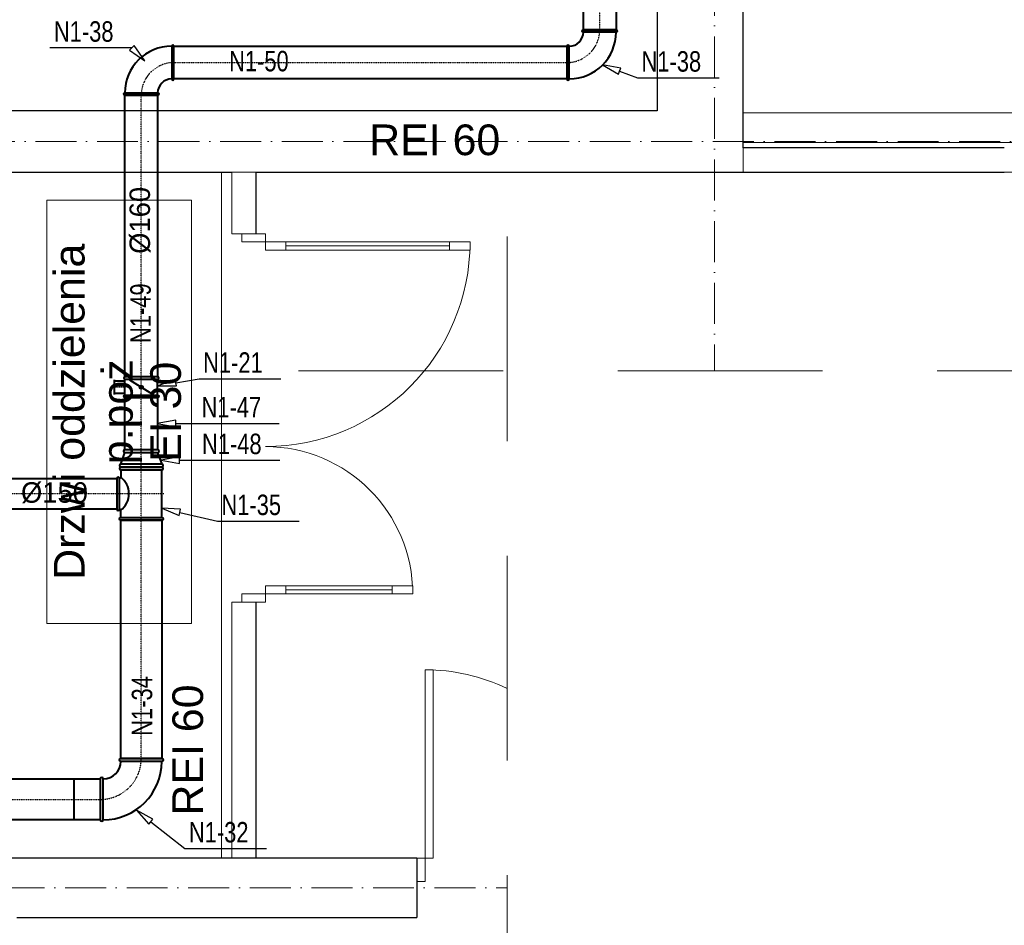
# Model space of a CAD drawing. Header units: millimetres. Extents: x 1700 to 4670, y 990 to 3874.
# Tile 104 of 110: x 3672 to 4153, y 1855 to 2297. Entities that reach past the tile are written whole.
import ezdxf
from ezdxf.enums import TextEntityAlignment as Align

# ---------------------------------------------------------------- set-up
doc = ezdxf.new("R2010")
doc.units = ezdxf.units.MM
for name, pattern in [('CENTER', [0.55, 0.37, -0.06, 0.06, -0.06]), ('Kropki i Kreski', [300, 200, -50, 0, -50]), ('Przerywana długa', [780, 500, -280]), ('Wipeout_Contour', [1000, 0, -1000])]:
    doc.linetypes.add(name, pattern=pattern)
doc.layers.get('0').update_dxf_attribs({"lineweight": 0})
for name, color, linetype in [('Nowe_210-A Pomieszczenia', 7, 'Continuous'), ('Nowe_420-K Ściany', 7, 'Continuous'), ('Nowe_440-K Słupy', 7, 'Continuous'), ('Nowe_Drzwi Archicad', 7, 'Continuous'), ('opisy mt', 7, 'Continuous'), ('WEN_N1-_ATRYBUT', 7, 'Continuous'), ('WEN_N1-_OSIE', 2, 'CENTER')]:
    doc.layers.add(name, color=color, linetype=linetype)
for name, color, linetype, lineweight in [('Nowe_410-K Osie_Nr_pióra__18', 9, 'Continuous', 13), ('Nowe_420-K Ściany_Nr_pióra__27', 7, 'Continuous', 25), ('Nowe_420-K Ściany_Nr_pióra__47', 7, 'Continuous', 15), ('Nowe_440-K Słupy_Nr_pióra__28', 7, 'Continuous', 25), ('Nowe_450-K Belki_Nr_pióra__69', 7, 'Continuous', 13), ('Nowe_450-K Belki_Nr_pióra__90', 7, 'Continuous', 13), ('Nowe_830-G Teksty Etykiety_Nr_pióra__1', 7, 'Continuous', 13), ('Nowe_Drzwi Archicad_Nr_pióra__23', 7, 'Continuous', 15), ('Nowe_Drzwi Archicad_Nr_pióra__27', 7, 'Continuous', 25), ('Nowe_Drzwi Archicad_Nr_pióra__3', 7, 'Continuous', 13), ('Nowe_Drzwi Archicad_Nr_pióra__47', 7, 'Continuous', 15), ('WEN_N1-_ZLICZAC', 170, 'Continuous', 40)]:
    doc.layers.add(name, color=color, linetype=linetype, lineweight=lineweight)
doc.styles.add('STYL_AUTOMATYCZNY_3', font='txt')
doc.styles.add('STYL_WENTYLE', font='txt', dxfattribs={"width": 0.8})

# ---------------------------------------------------------------- blocks, each defined once
blk = doc.blocks.new('B20090CN1-_23')
for points in [[(-200, -100), (-200, 100, -1), (-186, 100), (-186, -100, -1)], [(-100, -200), (100, -200, 1), (100, -186), (-100, -186, 1)]]:
    blk.add_lwpolyline(points, format="xyb", close=True)
for radius in [286, 86]:
    blk.add_arc((-186, -186), radius, 0, 90)
for p in [(-200, 0), (0, -200)]:
    blk.add_point(p)
at = {"layer": 'WEN_N1-_OSIE'}
blk.add_arc((-200, -200), 200, 0, 90, dxfattribs=at)
at = {"layer": 'WEN_N1-_ATRYBUT', "style": 'STYL_WENTYLE', "width": 0.8, "flags": 8}
blk.add_attdef('WENTYLE', text='', height=100, dxfattribs=at).set_placement((-100, -200), align=Align.BOTTOM_LEFT)
blk = doc.blocks.new('TCP200150CN1-_11')
blk.add_line((14, -100), (246, -100))
for points in [[(0, -100), (0, 100, -1), (14, 100), (14, -100, -1)], [(205, 120), (55, 120, 1), (55, 106), (205, 106, 1)], [(260, -100), (260, 100, 1), (246, 100), (246, -100, 1)]]:
    blk.add_lwpolyline(points, format="xyb", close=True)
for points in [[(14, 100), (49, 100, 0.414214), (55, 106), (55, 106)], [(49, 100, 0.493827), (211, 100, 0.493827)], [(246, 100), (211, 100, -0.414214), (205, 106), (205, 106)]]:
    blk.add_lwpolyline(points, format="xyb")
for p in [(130, 120), (0, 0), (260, 0)]:
    blk.add_point(p)
at = {"layer": 'WEN_N1-_OSIE'}
for p, q in [((130, -110), (130, 120)), ((0, 0), (260, 0))]:
    blk.add_line(p, q, dxfattribs=at)
at = {"layer": 'WEN_N1-_ATRYBUT', "style": 'STYL_WENTYLE', "width": 0.8, "flags": 8}
blk.add_attdef('WENTYLE', text='', height=100, dxfattribs=at).set_placement((130, 0), align=Align.BOTTOM_LEFT)
blk = doc.blocks.new('SR-200CN1-_1163-4389859635_14')
blk.add_lwpolyline([(0, -100), (0, 100), (1163.4, 100), (1163.4, -100)], close=True)
for p in [(0, 0), (1163.4, 0)]:
    blk.add_point(p)
at = {"layer": 'WEN_N1-_OSIE'}
blk.add_line((0, 0), (1163.4, 0), dxfattribs=at)
at = {"layer": 'WEN_N1-_ATRYBUT', "style": 'STYL_WENTYLE', "width": 0.8, "flags": 8}
blk.add_attdef('WENTYLE', text='', height=100, dxfattribs=at).set_placement((581.7, 0), align=Align.BOTTOM_LEFT)
at = {"layer": 'WEN_N1-_OSIE', "style": 'STYL_WENTYLE', "width": 0.8, "flags": 8}
blk.add_attdef('FI_KANALU', text='', height=40, dxfattribs=at).set_placement((581.7, 50), align=Align.MIDDLE_CENTER)
blk = doc.blocks.new('SR-150CN1-_935-4686384895_14')
blk.add_lwpolyline([(0, -75), (0, 75), (935.5, 75), (935.5, -75)], close=True)
for p in [(0, 0), (935.5, 0)]:
    blk.add_point(p)
at = {"layer": 'WEN_N1-_OSIE'}
blk.add_line((0, 0), (935.5, 0), dxfattribs=at)
at = {"layer": 'WEN_N1-_ATRYBUT', "style": 'STYL_WENTYLE', "width": 0.8, "flags": 8}
blk.add_attdef('WENTYLE', text='', height=100, dxfattribs=at).set_placement((467.7, 0), align=Align.BOTTOM_LEFT)
at = {"layer": 'WEN_N1-_OSIE', "style": 'STYL_WENTYLE', "width": 0.8, "flags": 8}
blk.add_attdef('FI_KANALU', text='', height=40, dxfattribs=at).set_placement((467.7, 37.5), align=Align.MIDDLE_CENTER)
blk = doc.blocks.new('SR-160CN1-_255-2540191791_14')
blk.add_lwpolyline([(0, -80), (0, 80), (255.3, 80), (255.3, -80)], close=True)
for p in [(0, 0), (255.3, 0)]:
    blk.add_point(p)
at = {"layer": 'WEN_N1-_OSIE'}
blk.add_line((0, 0), (255.3, 0), dxfattribs=at)
at = {"layer": 'WEN_N1-_ATRYBUT', "style": 'STYL_WENTYLE', "width": 0.8, "flags": 8}
blk.add_attdef('WENTYLE', text='', height=100, dxfattribs=at).set_placement((127.6, 0), align=Align.BOTTOM_LEFT)
at = {"layer": 'WEN_N1-_OSIE', "style": 'STYL_WENTYLE', "width": 0.8, "flags": 8}
blk.add_attdef('FI_KANALU', text='', height=40, dxfattribs=at).set_placement((127.6, 40), align=Align.MIDDLE_CENTER)
blk = doc.blocks.new('RL200160CN1-_22')
for p, q in [((-71, 100), (-14, 80)), ((-14, -80), (-71, -100))]:
    blk.add_line(p, q)
for points in [[(-85, 100), (-85, -100, 1), (-71, -100), (-71, 100, 1)], [(0, -80), (0, 80, 1), (-14, 80), (-14, -80, 1)]]:
    blk.add_lwpolyline(points, format="xyb", close=True)
for p in [(-85, 0), (0, 0)]:
    blk.add_point(p)
at = {"layer": 'WEN_N1-_OSIE'}
blk.add_line((-85, 0), (0, 0), dxfattribs=at)
at = {"layer": 'WEN_N1-_ATRYBUT', "style": 'STYL_WENTYLE', "width": 0.8, "flags": 8}
blk.add_attdef('WENTYLE', text='', height=100, dxfattribs=at).set_placement((-85, 0), align=Align.BOTTOM_LEFT)
blk = doc.blocks.new('DR160CN1-_11')
for p, q in [((14, 130), (86, 130)), ((20, 80), (20, 130)), ((80, 80), (80, 130)), ((11.2, 80), (88.8, 80)), ((15, -56), (85, 56)), ((11.2, -80), (88.8, -80))]:
    blk.add_line(p, q)
for points in [[(0, -80), (0, 80, -1), (11.2, 80), (11.2, -80, -1)], [(100, -80), (100, 80, 1), (88.8, 80), (88.8, -80, 1)]]:
    blk.add_lwpolyline(points, format="xyb", close=True)
blk.add_circle((50, 0), 8)
for p in [(0, 0), (100, 0)]:
    blk.add_point(p)
at = {"layer": 'WEN_N1-_OSIE'}
for p, q in [((50, 75), (50, 135)), ((0, 0), (100, 0))]:
    blk.add_line(p, q, dxfattribs=at)
at = {"layer": 'WEN_N1-_ATRYBUT', "style": 'STYL_WENTYLE', "width": 0.8, "flags": 8}
blk.add_attdef('WENTYLE', text='', height=100, dxfattribs=at).set_placement((0, 0), align=Align.BOTTOM_LEFT)
blk = doc.blocks.new('B16090CN1-_24')
for points in [[(160, -80), (160, 80, 1), (148.8, 80), (148.8, -80, 1)], [(80, -160), (-80, -160, -1), (-80, -148.8), (80, -148.8, -1)]]:
    blk.add_lwpolyline(points, format="xyb", close=True)
for radius in [228.8, 68.8]:
    blk.add_arc((148.8, -148.8), radius, 90, 180)
for p in [(160, 0), (0, -160)]:
    blk.add_point(p)
at = {"layer": 'WEN_N1-_OSIE'}
blk.add_arc((160, -160), 160, 90, 180, dxfattribs=at)
at = {"layer": 'WEN_N1-_ATRYBUT', "style": 'STYL_WENTYLE', "width": 0.8, "flags": 8}
blk.add_attdef('WENTYLE', text='', height=100, dxfattribs=at).set_placement((-455.6, -160), align=Align.BOTTOM_LEFT)
blk = doc.blocks.new('SR-160CN1-_1375-9935517687_14')
blk.add_lwpolyline([(0, -80), (0, 80), (1376, 80), (1376, -80)], close=True)
for p in [(0, 0), (1376, 0)]:
    blk.add_point(p)
at = {"layer": 'WEN_N1-_OSIE'}
blk.add_line((0, 0), (1376, 0), dxfattribs=at)
at = {"layer": 'WEN_N1-_ATRYBUT', "style": 'STYL_WENTYLE', "width": 0.8, "flags": 8}
blk.add_attdef('WENTYLE', text='', height=100, dxfattribs=at).set_placement((688, 0), align=Align.BOTTOM_LEFT)
at = {"layer": 'WEN_N1-_OSIE', "style": 'STYL_WENTYLE', "width": 0.8, "flags": 8}
blk.add_attdef('FI_KANALU', text='', height=40, dxfattribs=at).set_placement((688, 40), align=Align.MIDDLE_CENTER)
blk = doc.blocks.new('B16090CN1-_23')
for points in [[(-160, -80), (-160, 80, -1), (-148.8, 80), (-148.8, -80, -1)], [(-80, -160), (80, -160, 1), (80, -148.8), (-80, -148.8, 1)]]:
    blk.add_lwpolyline(points, format="xyb", close=True)
for radius in [228.8, 68.8]:
    blk.add_arc((-148.8, -148.8), radius, 0, 90)
for p in [(-160, 0), (0, -160)]:
    blk.add_point(p)
at = {"layer": 'WEN_N1-_OSIE'}
blk.add_arc((-160, -160), 160, 0, 90, dxfattribs=at)
at = {"layer": 'WEN_N1-_ATRYBUT', "style": 'STYL_WENTYLE', "width": 0.8, "flags": 8}
blk.add_attdef('WENTYLE', text='', height=100, dxfattribs=at).set_placement((-80, -160), align=Align.BOTTOM_LEFT)
blk = doc.blocks.new('SR-160CN1-_1920-6220084327_14')
blk.add_lwpolyline([(0, -80), (0, 80), (1920.6, 80), (1920.6, -80)], close=True)
for p in [(0, 0), (1920.6, 0)]:
    blk.add_point(p)
at = {"layer": 'WEN_N1-_OSIE'}
blk.add_line((0, 0), (1920.6, 0), dxfattribs=at)
at = {"layer": 'WEN_N1-_ATRYBUT', "style": 'STYL_WENTYLE', "width": 0.8, "flags": 8}
blk.add_attdef('WENTYLE', text='', height=100, dxfattribs=at).set_placement((960.3, 0), align=Align.BOTTOM_LEFT)
at = {"layer": 'WEN_N1-_OSIE', "style": 'STYL_WENTYLE', "width": 0.8, "flags": 8}
blk.add_attdef('FI_KANALU', text='', height=40, dxfattribs=at).set_placement((960.3, 40), align=Align.MIDDLE_CENTER)
blk = doc.blocks.new('SR-160CN1-_2238-3899148851_14')
blk.add_lwpolyline([(0, -80), (0, 80), (2238.4, 80), (2238.4, -80)], close=True)
for p in [(0, 0), (2238.4, 0)]:
    blk.add_point(p)
at = {"layer": 'WEN_N1-_OSIE'}
blk.add_line((0, 0), (2238.4, 0), dxfattribs=at)
at = {"layer": 'WEN_N1-_ATRYBUT', "style": 'STYL_WENTYLE', "width": 0.8, "flags": 8}
blk.add_attdef('WENTYLE', text='', height=100, dxfattribs=at).set_placement((1119.2, 0), align=Align.BOTTOM_LEFT)
at = {"layer": 'WEN_N1-_OSIE', "style": 'STYL_WENTYLE', "width": 0.8, "flags": 8}
blk.add_attdef('FI_KANALU', text='', height=40, dxfattribs=at).set_placement((1119.2, 40), align=Align.MIDDLE_CENTER)
blk = doc.blocks.new('SR-200CN1-_3128-5238431301_14')
blk.add_line((3000, -100), (3000, 100))
blk.add_lwpolyline([(0, -100), (0, 100), (3128.5, 100), (3128.5, -100)], close=True)
for p in [(0, 0), (3128.5, 0)]:
    blk.add_point(p)
at = {"layer": 'WEN_N1-_OSIE'}
blk.add_line((0, 0), (3128.5, 0), dxfattribs=at)
at = {"layer": 'WEN_N1-_ATRYBUT', "style": 'STYL_WENTYLE', "width": 0.8, "flags": 8}
blk.add_attdef('WENTYLE', text='', height=100, dxfattribs=at).set_placement((1564.3, 0), align=Align.BOTTOM_LEFT)
at = {"layer": 'WEN_N1-_OSIE', "style": 'STYL_WENTYLE', "width": 0.8, "flags": 8}
blk.add_attdef('FI_KANALU', text='', height=40, dxfattribs=at).set_placement((1564.3, 50), align=Align.MIDDLE_CENTER)

msp = doc.modelspace()

# ---------------------------------------------------------------- linework, layer by layer
at = {"linetype": 'Przerywana długa', "ltscale": 0.2}
for p, q in [((3910.38, 2191.04), (3910.38, 1087.12)), ((3808.53, 2125.43), (4595.84, 2125.43))]:
    msp.add_line(p, q, dxfattribs=at)
at = {"layer": 'Nowe_830-G Teksty Etykiety_Nr_pióra__1', "color": 252, "linetype": 'Continuous', "lineweight": 13, "flags": 128}
msp.add_lwpolyline([(3685.46, 2002.06), (3685.46, 2208.75), (3756.17, 2208.75), (3756.17, 2002.06)], close=True, dxfattribs=at)
at = {"layer": 'Nowe_Drzwi Archicad_Nr_pióra__3', "color": 252, "linetype": 'Continuous', "lineweight": 13}
for centre, radius, start, end in [((3792.29, 2188.41), 100, 270, 0), ((3792.29, 2016.41), 72, 0, 90), ((3870.31, 1887.41), 92, 64.1774, 90)]:
    msp.add_arc(centre, radius, start, end, dxfattribs=at)
at = {"layer": 'WEN_N1-_ATRYBUT'}
msp.add_lwpolyline([(3726.95, 2283.13), (3725.82, 2282), (3733.31, 2276.77), (3728.08, 2284.26), (3726.95, 2283.13), (3726.91, 2283.17), (3686.91, 2283.17)], dxfattribs=at)

# ---------------------------------------------------------------- block references
at = {"layer": 'WEN_N1-_ZLICZAC'}
ref = msp.add_blockref('SR-160CN1-_2238-3899148851_14', (3955.67, 2292.02), dxfattribs=dict(at, xscale=0.1, yscale=0.1, zscale=0.1, rotation=89.9999999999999))
ref.add_attrib('WENTYLE', 'N1-51', dxfattribs={"layer": 'WEN_N1-_ATRYBUT', "height": 10, "rotation": 90, "style": 'STYL_WENTYLE', "width": 0.8, "flags": 8}).set_placement((3962.8, 2386.67), align=Align.BOTTOM_LEFT)
ref = msp.add_blockref('B16090CN1-_24', (3731.6, 2276.02), dxfattribs=dict(at, xscale=0.1, yscale=0.1, zscale=0.1))
ref.add_attrib('WENTYLE', 'N1-38', dxfattribs={"layer": 'WEN_N1-_ATRYBUT', "height": 10, "style": 'STYL_WENTYLE', "width": 0.8, "flags": 8}).set_placement((3688.91, 2283.17), align=Align.BOTTOM_LEFT)
ref = msp.add_blockref('SR-160CN1-_1920-6220084327_14', (3747.6, 2276.02), dxfattribs=dict(at, xscale=0.1, yscale=0.1, zscale=0.1))
ref.add_attrib('WENTYLE', 'N1-50', dxfattribs={"layer": 'WEN_N1-_ATRYBUT', "height": 10, "style": 'STYL_WENTYLE', "width": 0.8, "flags": 8}).set_placement((3774.52, 2268.71), align=Align.BOTTOM_LEFT)
ref = msp.add_blockref('SR-150CN1-_935-4686384895_14', (3719.6, 2065.39), dxfattribs=dict(at, xscale=0.1, yscale=0.1, zscale=0.1, rotation=180.0000000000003))
ref.add_attrib('WENTYLE', 'N1-36', dxfattribs={"layer": 'WEN_N1-_ATRYBUT', "height": 10, "style": 'STYL_WENTYLE', "width": 0.8, "flags": 8}).set_placement((3635.44, 2058.11), align=Align.BOTTOM_LEFT)
ref = msp.add_blockref('SR-200CN1-_1163-4389859635_14', (3731.6, 1936.05), dxfattribs=dict(at, xscale=0.1, yscale=0.1, zscale=0.1, rotation=90))
ref.add_attrib('WENTYLE', 'N1-34', dxfattribs={"layer": 'WEN_N1-_ATRYBUT', "height": 10, "rotation": 90, "style": 'STYL_WENTYLE', "width": 0.8, "flags": 8}).set_placement((3739.96, 1947.13), align=Align.BOTTOM_LEFT)
ref = msp.add_blockref('SR-200CN1-_3128-5238431301_14', (3398.75, 1916.05), dxfattribs=dict(at, xscale=0.1, yscale=0.1, zscale=0.1))
ref.add_attrib('WENTYLE', 'N1-33', dxfattribs={"layer": 'WEN_N1-_ATRYBUT', "height": 10, "style": 'STYL_WENTYLE', "width": 0.8, "flags": 8}).set_placement((3446.27, 1908.29), align=Align.BOTTOM_LEFT)

# ---------------------------------------------------------------- texts
at = {"layer": 'Nowe_830-G Teksty Etykiety_Nr_pióra__1', "color": 252, "linetype": 'Continuous', "lineweight": 13, "insert": (3688.89, 2105.41), "char_height": 15, "width": 206.6933, "attachment_point": 2, "rotation": 90, "line_spacing_factor": 0.941843, "style": 'STYL_AUTOMATYCZNY_3'}
msp.add_mtext('\\A1;{\\pqc;\\fArial|b0|i0|c238|p0;\\W1.000000;Drzwi oddzielenia p.poż \\P\\pqc;\\fArial|b0|i0|c238|p0;\\W1.000000;EI 30}', dxfattribs=at)
at = {"layer": 'Nowe_830-G Teksty Etykiety_Nr_pióra__1', "color": 252, "linetype": 'Continuous', "lineweight": 13, "insert": (3746.81, 1940.19), "char_height": 15, "attachment_point": 2, "rotation": 90, "style": 'STYL_AUTOMATYCZNY_3'}
msp.add_mtext('\\A1;{\\pqc;\\fArial|b0|i0|c238|p0;\\W1.000000;REI 60}', dxfattribs=at)
at = {"layer": 'opisy mt', "linetype": 'Continuous', "lineweight": 18, "insert": (3725.87, 2182.56), "char_height": 10, "width": 136.5578, "attachment_point": 1, "rotation": 90}
msp.add_mtext('%%C160', dxfattribs=at)
at = {"layer": 'opisy mt', "linetype": 'Continuous', "lineweight": 18, "insert": (3672.83, 2070.99), "char_height": 10, "width": 136.5578, "attachment_point": 1}
msp.add_mtext('%%C150', dxfattribs=at)

# ---------------------------------------------------------------- wipeouts: each hides what was drawn before it
at = {"color": 252, "linetype": 'Wipeout_Contour', "lineweight": 0, "ltscale": 62092.097566}
msp.add_wipeout([(4025.79, 2252.41), (3997.79, 2252.41), (4025.79, 2222.41)], dxfattribs=at).dxf.layer = 'Nowe_420-K Ściany'
at = {"color": 252, "linetype": 'Wipeout_Contour', "lineweight": 0, "ltscale": 78303.866626}
msp.add_wipeout([(3775.79, 1887.41), (3787.79, 1887.41), (3787.79, 2012.41), (3775.79, 2012.41)], dxfattribs=at).dxf.layer = 'Nowe_420-K Ściany'

# ---------------------------------------------------------------- next in the draw order: linework, layer by layer
at = {"layer": 'Nowe_420-K Ściany_Nr_pióra__27', "color": 252, "linetype": 'Continuous', "lineweight": 25, "flags": 128}
msp.add_lwpolyline([(4025.79, 2234.41), (4025.79, 2252.41)], dxfattribs=at)
at = {"layer": 'Nowe_420-K Ściany_Nr_pióra__47', "color": 252, "linetype": 'Continuous', "lineweight": 15, "flags": 128}
msp.add_lwpolyline([(3775.79, 1887.41), (3787.79, 1887.41)], dxfattribs=at)
at = {"layer": 'Nowe_450-K Belki_Nr_pióra__69', "color": 252, "linetype": 'Kropki i Kreski', "lineweight": 13}
msp.add_line((4025.79, 2236.91), (4604.79, 2236.91), dxfattribs=at)
at = {"layer": 'WEN_N1-_ATRYBUT'}
msp.add_lwpolyline([(3736.33, 1905.14), (3737.32, 1906.4), (3729.27, 1910.73), (3735.33, 1903.89), (3736.33, 1905.14), (3752.89, 1892.02), (3792.89, 1892.02)], dxfattribs=at)

# ---------------------------------------------------------------- next in the draw order: block references
at = {"layer": 'WEN_N1-_ZLICZAC'}
ref = msp.add_blockref('B20090CN1-_23', (3731.6, 1916.05), dxfattribs=dict(at, xscale=0.1, yscale=0.1, zscale=0.1, rotation=270))
ref.add_attrib('WENTYLE', 'N1-32', dxfattribs={"layer": 'WEN_N1-_ATRYBUT', "height": 10, "style": 'STYL_WENTYLE', "width": 0.8, "flags": 8}).set_placement((3754.89, 1892.02), align=Align.BOTTOM_LEFT)

# ---------------------------------------------------------------- next in the draw order: wipeouts: each hides what was drawn before it
at = {"color": 252, "linetype": 'Wipeout_Contour', "lineweight": 0, "ltscale": 74873.571994}
msp.add_wipeout([(3615.79, 2252.41), (3615.79, 2222.41), (3997.79, 2222.41), (3997.79, 2252.41)], dxfattribs=at).dxf.layer = 'Nowe_420-K Ściany'
at = {"color": 252, "linetype": 'Wipeout_Contour', "lineweight": 0, "ltscale": 78533.739717}
msp.add_wipeout([(3892.29, 2188.41), (3882.29, 2188.41), (3882.29, 2184.41), (3892.29, 2184.41)], dxfattribs=at).dxf.layer = 'Nowe_Drzwi Archicad'
at = {"color": 252, "linetype": 'Wipeout_Contour', "lineweight": 0, "ltscale": 79923.352345}
msp.add_wipeout([(3864.29, 2016.41), (3864.29, 2020.41), (3854.29, 2020.41), (3854.29, 2016.41)], dxfattribs=at).dxf.layer = 'Nowe_Drzwi Archicad'

# ---------------------------------------------------------------- next in the draw order: linework, layer by layer
at = {"layer": 'Nowe_210-A Pomieszczenia', "color": 252, "linetype": 'Continuous', "lineweight": 0, "flags": 128}
msp.add_lwpolyline([(3108.79, 2424.41), (3377.79, 2424.41), (3377.79, 2483.41), (3419.79, 2483.41), (3419.79, 2252.41), (3983.79, 2252.41), (3983.79, 2447.41), (3997.79, 2447.41), (3997.79, 2816.41), (3122.79, 2816.41), (3122.79, 2624.41), (3108.79, 2624.41)], close=True, dxfattribs=at)
msp.add_lwpolyline([(2902.79, 1887.41), (3770.79, 1887.41), (3770.79, 2222.41), (3105.79, 2222.41)], dxfattribs=at)
at = {"layer": 'Nowe_410-K Osie_Nr_pióra__18', "color": 9, "linetype": 'Kropki i Kreski', "lineweight": 13, "ltscale": 0.1}
msp.add_line((2897.29, 2237.41), (4644.85, 2237.41), dxfattribs=at)
at = {"layer": 'Nowe_420-K Ściany_Nr_pióra__27', "color": 252, "linetype": 'Continuous', "lineweight": 25, "flags": 128}
for points in [[(3983.79, 2252.41), (3615.79, 2252.41)], [(3615.79, 2222.41), (4025.79, 2222.41)]]:
    msp.add_lwpolyline(points, dxfattribs=at)
at = {"layer": 'Nowe_Drzwi Archicad_Nr_pióra__3', "color": 252, "linetype": 'Continuous', "lineweight": 13}
for p, q in [((3892.29, 2184.41), (3892.29, 2188.41)), ((3864.29, 2020.41), (3864.29, 2016.41))]:
    msp.add_line(p, q, dxfattribs=at)

# ---------------------------------------------------------------- next in the draw order: block references
at = {"layer": 'WEN_N1-_ZLICZAC'}
ref = msp.add_blockref('SR-160CN1-_1375-9935517687_14', (3731.6, 2122.42), dxfattribs=dict(at, xscale=0.1, yscale=0.1, zscale=0.1, rotation=90))
ref.add_attrib('WENTYLE', 'N1-49', dxfattribs={"layer": 'WEN_N1-_ATRYBUT', "height": 10, "rotation": 90, "style": 'STYL_WENTYLE', "width": 0.8, "flags": 8}).set_placement((3739.24, 2139), align=Align.BOTTOM_LEFT)

# ---------------------------------------------------------------- next in the draw order: texts
at = {"layer": 'Nowe_830-G Teksty Etykiety_Nr_pióra__1', "color": 252, "linetype": 'Continuous', "lineweight": 13, "insert": (3875.04, 2245.76), "char_height": 15, "attachment_point": 2, "style": 'STYL_AUTOMATYCZNY_3'}
msp.add_mtext('\\A1;{\\pqc;\\fArial|b0|i0|c238|p0;\\W1.000000;REI 60}', dxfattribs=at)

# ---------------------------------------------------------------- next in the draw order: wipeouts: each hides what was drawn before it
at = {"color": 252, "linetype": 'Wipeout_Contour', "lineweight": 0, "ltscale": 81044.895969}
msp.add_wipeout([(4025.79, 2252.41), (4025.79, 2655.41), (3997.79, 2655.41), (3997.79, 2252.41)], dxfattribs=at).dxf.layer = 'Nowe_420-K Ściany'
at = {"color": 252, "linetype": 'Wipeout_Contour', "lineweight": 0, "ltscale": 85758.354724}
msp.add_wipeout([(4025.79, 2234.41), (4025.79, 2222.41), (4153.4, 2222.41), (4153.4, 2234.41)], dxfattribs=at).dxf.layer = 'Nowe_420-K Ściany'
at = {"color": 252, "linetype": 'Wipeout_Contour', "lineweight": 0, "ltscale": 74272.55905}
msp.add_wipeout([(3775.79, 2222.41), (3775.79, 2192.41), (3787.79, 2192.41), (3787.79, 2222.41)], dxfattribs=at).dxf.layer = 'Nowe_420-K Ściany'

# ---------------------------------------------------------------- next in the draw order: linework, layer by layer
at = {"layer": 'Nowe_410-K Osie_Nr_pióra__18', "color": 9, "linetype": 'Kropki i Kreski', "lineweight": 13, "ltscale": 0.1}
msp.add_line((4011.79, 2860.7), (4011.79, 2125.43), dxfattribs=at)
at = {"layer": 'Nowe_420-K Ściany_Nr_pióra__27', "color": 252, "linetype": 'Continuous', "lineweight": 25, "flags": 128}
for points in [[(4025.79, 2252.41), (4025.79, 2655.41)], [(4153.4, 2234.41), (4025.79, 2234.41)], [(4025.79, 2222.41), (4153.4, 2222.41)]]:
    msp.add_lwpolyline(points, dxfattribs=at)
at = {"layer": 'Nowe_420-K Ściany_Nr_pióra__47', "color": 252, "linetype": 'Continuous', "lineweight": 15, "flags": 128}
msp.add_lwpolyline([(3775.79, 2222.41), (3787.79, 2222.41)], dxfattribs=at)
at = {"layer": 'Nowe_450-K Belki_Nr_pióra__90', "color": 252, "linetype": 'Przerywana długa', "lineweight": 13}
for p, q in [((4025.79, 2251.41), (4604.79, 2251.41)), ((4025.79, 2222.41), (4025.79, 2251.41)), ((4025.79, 2222.41), (4604.79, 2222.41))]:
    msp.add_line(p, q, dxfattribs=at)

# ---------------------------------------------------------------- next in the draw order: wipeouts: each hides what was drawn before it
at = {"color": 252, "linetype": 'Wipeout_Contour', "lineweight": 0, "ltscale": 75831.897596}
msp.add_wipeout([(3775.79, 2192.41), (3775.79, 2012.41), (3787.79, 2012.41), (3787.79, 2192.41)], dxfattribs=at).dxf.layer = 'Nowe_420-K Ściany'
at = {"color": 252, "linetype": 'Wipeout_Contour', "lineweight": 0, "ltscale": 80784.868206}
msp.add_wipeout([(3997.79, 2447.41), (3983.79, 2447.41), (3983.79, 2252.41), (3997.79, 2252.41)], dxfattribs=at).dxf.layer = 'Nowe_440-K Słupy'

# ---------------------------------------------------------------- next in the draw order: linework, layer by layer
at = {"layer": 'Nowe_420-K Ściany_Nr_pióra__27', "color": 252, "linetype": 'Continuous', "lineweight": 25, "flags": 128}
for points in [[(3787.79, 2192.41), (3787.79, 2222.41)], [(3787.79, 1887.41), (3787.79, 2012.41)]]:
    msp.add_lwpolyline(points, dxfattribs=at)
at = {"layer": 'Nowe_420-K Ściany_Nr_pióra__47', "color": 252, "linetype": 'Continuous', "lineweight": 15}
for p, q in [((3775.79, 2192.41), (3780.79, 2192.41)), ((3780.79, 2192.41), (3787.79, 2192.41)), ((3775.79, 2012.41), (3780.79, 2012.41)), ((3780.79, 2012.41), (3787.79, 2012.41))]:
    msp.add_line(p, q, dxfattribs=at)
at = {"layer": 'Nowe_420-K Ściany_Nr_pióra__47', "color": 252, "linetype": 'Continuous', "lineweight": 15, "flags": 128}
for points in [[(3775.79, 2222.41), (3775.79, 2192.41)], [(3775.79, 2012.41), (3775.79, 1887.41)]]:
    msp.add_lwpolyline(points, dxfattribs=at)
at = {"layer": 'Nowe_440-K Słupy_Nr_pióra__28', "color": 252, "linetype": 'Continuous', "lineweight": 25, "flags": 128}
msp.add_lwpolyline([(3997.79, 2447.41), (3983.79, 2447.41), (3983.79, 2252.41)], dxfattribs=at)
at = {"layer": 'WEN_N1-_ATRYBUT'}
for points in [[(3965.4, 2271.77), (3965.96, 2273.27), (3956.96, 2274.88), (3964.85, 2270.27), (3965.4, 2271.77), (3974.11, 2268.56), (4014.11, 2268.56)], [(3748.54, 2119.6), (3748.28, 2121.18), (3739.66, 2118.13), (3748.8, 2118.02), (3748.54, 2119.6), (3759.84, 2121.47), (3799.84, 2121.47)], [(3748.42, 2099.66), (3748.42, 2101.26), (3739.42, 2099.66), (3748.42, 2098.06), (3748.42, 2099.66), (3759.08, 2099.66), (3799.08, 2099.66)], [(3750.3, 2081.73), (3750.3, 2083.33), (3741.3, 2081.73), (3750.3, 2080.13), (3750.3, 2081.73), (3759.28, 2081.73), (3799.28, 2081.73)], [(3750.42, 2056.27), (3750.78, 2057.83), (3741.65, 2058.33), (3750.05, 2054.71), (3750.42, 2056.27), (3768.79, 2051.95), (3808.79, 2051.95)]]:
    msp.add_lwpolyline(points, dxfattribs=at)

# ---------------------------------------------------------------- next in the draw order: block references
at = {"layer": 'WEN_N1-_ZLICZAC'}
ref = msp.add_blockref('B16090CN1-_23', (3955.67, 2276.02), dxfattribs=dict(at, xscale=0.1, yscale=0.1, zscale=0.1, rotation=270))
ref.add_attrib('WENTYLE', 'N1-38', dxfattribs={"layer": 'WEN_N1-_ATRYBUT', "height": 10, "style": 'STYL_WENTYLE', "width": 0.8, "flags": 8}).set_placement((3976.11, 2268.56), align=Align.BOTTOM_LEFT)
ref = msp.add_blockref('DR160CN1-_11', (3731.6, 2112.42), dxfattribs=dict(at, xscale=0.1, yscale=0.1, zscale=0.1, rotation=90))
ref.add_attrib('WENTYLE', 'N1-21', dxfattribs={"layer": 'WEN_N1-_ATRYBUT', "height": 10, "style": 'STYL_WENTYLE', "width": 0.8, "flags": 8}).set_placement((3761.84, 2121.47), align=Align.BOTTOM_LEFT)
ref = msp.add_blockref('SR-160CN1-_255-2540191791_14', (3731.6, 2086.89), dxfattribs=dict(at, xscale=0.1, yscale=0.1, zscale=0.1, rotation=90))
ref.add_attrib('WENTYLE', 'N1-47', dxfattribs={"layer": 'WEN_N1-_ATRYBUT', "height": 10, "style": 'STYL_WENTYLE', "width": 0.8, "flags": 8}).set_placement((3761.08, 2099.66), align=Align.BOTTOM_LEFT)
ref = msp.add_blockref('RL200160CN1-_22', (3731.6, 2086.89), dxfattribs=dict(at, xscale=0.1000000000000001, yscale=0.1, zscale=0.1, rotation=90))
ref.add_attrib('WENTYLE', 'N1-48', dxfattribs={"layer": 'WEN_N1-_ATRYBUT', "height": 10, "style": 'STYL_WENTYLE', "width": 0.8, "flags": 8}).set_placement((3761.28, 2081.73), align=Align.BOTTOM_LEFT)
ref = msp.add_blockref('TCP200150CN1-_11', (3731.6, 2052.39), dxfattribs=dict(at, xscale=0.1, yscale=0.1, zscale=0.1, rotation=90))
ref.add_attrib('WENTYLE', 'N1-35', dxfattribs={"layer": 'WEN_N1-_ATRYBUT', "height": 10, "style": 'STYL_WENTYLE', "width": 0.8, "flags": 8}).set_placement((3770.79, 2051.95), align=Align.BOTTOM_LEFT)

# ---------------------------------------------------------------- next in the draw order: wipeouts: each hides what was drawn before it
at = {"color": 252, "linetype": 'Wipeout_Contour', "lineweight": 0, "ltscale": 74103.520801}
msp.add_wipeout([(3365.79, 1887.41), (3365.79, 1858.41), (3866.31, 1858.41), (3866.31, 1887.41)], dxfattribs=at).dxf.layer = 'Nowe_420-K Ściany'
at = {"color": 252, "linetype": 'Wipeout_Contour', "lineweight": 0, "ltscale": 74676.193057}
msp.add_wipeout([(3780.79, 2192.41), (3780.79, 2188.41), (3792.29, 2188.41), (3792.29, 2192.41)], dxfattribs=at).dxf.layer = 'Nowe_Drzwi Archicad'
at = {"color": 252, "linetype": 'Wipeout_Contour', "lineweight": 0, "ltscale": 77332.72961}
msp.add_wipeout([(3780.79, 2016.41), (3780.79, 2012.41), (3792.29, 2012.41), (3792.29, 2016.41)], dxfattribs=at).dxf.layer = 'Nowe_Drzwi Archicad'

# ---------------------------------------------------------------- next in the draw order: linework, layer by layer
at = {"layer": 'Nowe_410-K Osie_Nr_pióra__18', "color": 9, "linetype": 'Kropki i Kreski', "lineweight": 13, "ltscale": 0.1}
msp.add_line((2911.79, 1872.91), (3910.38, 1872.91), dxfattribs=at)
at = {"layer": 'Nowe_420-K Ściany_Nr_pióra__27', "color": 252, "linetype": 'Continuous', "lineweight": 25}
for p, q in [((3866.31, 1887.41), (3866.31, 1875.91)), ((3866.31, 1875.91), (3866.31, 1858.41))]:
    msp.add_line(p, q, dxfattribs=at)
at = {"layer": 'Nowe_420-K Ściany_Nr_pióra__27', "color": 252, "linetype": 'Continuous', "lineweight": 25, "flags": 128}
for points in [[(3866.31, 1887.41), (3365.79, 1887.41)], [(3670.79, 1858.41), (3866.31, 1858.41)]]:
    msp.add_lwpolyline(points, dxfattribs=at)
at = {"layer": 'Nowe_Drzwi Archicad_Nr_pióra__23', "color": 252, "linetype": 'Continuous', "lineweight": 15}
for p, q in [((3780.79, 2192.41), (3792.29, 2192.41)), ((3780.79, 2188.41), (3780.79, 2192.41)), ((3780.79, 2012.41), (3780.79, 2016.41)), ((3792.29, 2012.41), (3780.79, 2012.41))]:
    msp.add_line(p, q, dxfattribs=at)
at = {"layer": 'Nowe_Drzwi Archicad_Nr_pióra__47', "color": 252, "linetype": 'Continuous', "lineweight": 15}
for p, q in [((3775.79, 2192.41), (3780.79, 2192.41)), ((3780.79, 2192.41), (3787.79, 2192.41)), ((3780.79, 2192.41), (3787.79, 2192.41)), ((3775.79, 2012.41), (3780.79, 2012.41)), ((3780.79, 2012.41), (3787.79, 2012.41)), ((3780.79, 2012.41), (3787.79, 2012.41))]:
    msp.add_line(p, q, dxfattribs=at)

# ---------------------------------------------------------------- next in the draw order: wipeouts: each hides what was drawn before it
at = {"color": 252, "linetype": 'Wipeout_Contour', "lineweight": 0, "ltscale": 75134.949317}
msp.add_wipeout([(3792.29, 2184.41), (3802.29, 2184.41), (3802.29, 2188.41), (3792.29, 2188.41)], dxfattribs=at).dxf.layer = 'Nowe_Drzwi Archicad'
at = {"color": 252, "linetype": 'Wipeout_Contour', "lineweight": 0, "ltscale": 77657.721948}
msp.add_wipeout([(3792.29, 2020.41), (3792.29, 2016.41), (3802.29, 2016.41), (3802.29, 2020.41)], dxfattribs=at).dxf.layer = 'Nowe_Drzwi Archicad'

# ---------------------------------------------------------------- next in the draw order: linework, layer by layer
at = {"layer": 'Nowe_Drzwi Archicad_Nr_pióra__23', "color": 252, "linetype": 'Continuous', "lineweight": 15}
for p, q in [((3792.29, 2192.41), (3792.29, 2188.41)), ((3792.29, 2188.41), (3780.79, 2188.41)), ((3780.79, 2016.41), (3792.29, 2016.41)), ((3792.29, 2016.41), (3792.29, 2012.41))]:
    msp.add_line(p, q, dxfattribs=at)
at = {"layer": 'Nowe_Drzwi Archicad_Nr_pióra__3', "color": 252, "linetype": 'Continuous', "lineweight": 13}
for p, q in [((3792.29, 2188.41), (3792.29, 2184.41)), ((3792.29, 2016.41), (3792.29, 2020.41))]:
    msp.add_line(p, q, dxfattribs=at)

# ---------------------------------------------------------------- next in the draw order: wipeouts: each hides what was drawn before it
at = {"color": 252, "linetype": 'Wipeout_Contour', "lineweight": 0, "ltscale": 76820.640807}
msp.add_wipeout([(3882.29, 2188.41), (3802.29, 2188.41), (3802.29, 2186.41), (3882.29, 2186.41)], dxfattribs=at).dxf.layer = 'Nowe_Drzwi Archicad'
at = {"color": 252, "linetype": 'Wipeout_Contour', "lineweight": 0, "ltscale": 78806.275399}
msp.add_wipeout([(3854.29, 2016.41), (3854.29, 2018.41), (3802.29, 2018.41), (3802.29, 2016.41)], dxfattribs=at).dxf.layer = 'Nowe_Drzwi Archicad'
at = {"color": 252, "linetype": 'Wipeout_Contour', "lineweight": 0, "ltscale": 82590.587819}
msp.add_wipeout([(3866.31, 1875.91), (3870.31, 1875.91), (3870.31, 1887.41), (3866.31, 1887.41)], dxfattribs=at).dxf.layer = 'Nowe_Drzwi Archicad'

# ---------------------------------------------------------------- next in the draw order: linework, layer by layer
at = {"layer": 'Nowe_Drzwi Archicad_Nr_pióra__23', "color": 252, "linetype": 'Continuous', "lineweight": 15}
for p, q in [((3866.31, 1875.91), (3866.31, 1887.41)), ((3870.31, 1875.91), (3866.31, 1875.91))]:
    msp.add_line(p, q, dxfattribs=at)
at = {"layer": 'Nowe_Drzwi Archicad_Nr_pióra__27', "color": 252, "linetype": 'Continuous', "lineweight": 25}
for p, q in [((3866.31, 1887.41), (3866.31, 1875.91)), ((3866.31, 1887.41), (3866.31, 1875.91)), ((3866.31, 1875.91), (3866.31, 1858.41))]:
    msp.add_line(p, q, dxfattribs=at)
at = {"layer": 'Nowe_Drzwi Archicad_Nr_pióra__3', "color": 252, "linetype": 'Continuous', "lineweight": 13, "flags": 128}
for points in [[(3882.29, 2188.41), (3802.29, 2188.41), (3802.29, 2186.41), (3882.29, 2186.41)], [(3854.29, 2016.41), (3802.29, 2016.41), (3802.29, 2018.41), (3854.29, 2018.41)]]:
    msp.add_lwpolyline(points, close=True, dxfattribs=at)

# ---------------------------------------------------------------- next in the draw order: wipeouts: each hides what was drawn before it
at = {"color": 252, "linetype": 'Wipeout_Contour', "lineweight": 0, "ltscale": 81832.030372}
msp.add_wipeout([(3870.31, 1979.41), (3870.31, 1887.41), (3874.31, 1887.41), (3874.31, 1979.41)], dxfattribs=at).dxf.layer = 'Nowe_Drzwi Archicad'

# ---------------------------------------------------------------- next in the draw order: linework, layer by layer
at = {"layer": 'Nowe_Drzwi Archicad_Nr_pióra__23', "color": 252, "linetype": 'Continuous', "lineweight": 15}
for p, q in [((3866.31, 1887.41), (3870.31, 1887.41)), ((3870.31, 1887.41), (3870.31, 1875.91))]:
    msp.add_line(p, q, dxfattribs=at)
at = {"layer": 'Nowe_Drzwi Archicad_Nr_pióra__3', "color": 252, "linetype": 'Continuous', "lineweight": 13}
for p, q in [((3870.31, 1979.41), (3870.31, 1887.41)), ((3874.31, 1979.41), (3870.31, 1979.41)), ((3874.31, 1887.41), (3874.31, 1979.41)), ((3870.31, 1887.41), (3874.31, 1887.41))]:
    msp.add_line(p, q, dxfattribs=at)

# ---------------------------------------------------------------- next in the draw order: wipeouts: each hides what was drawn before it
at = {"color": 252, "linetype": 'Wipeout_Contour', "lineweight": 0, "ltscale": 76847.014416}
msp.add_wipeout([(3882.29, 2186.41), (3802.29, 2186.41), (3802.29, 2184.41), (3882.29, 2184.41)], dxfattribs=at).dxf.layer = 'Nowe_Drzwi Archicad'
at = {"color": 252, "linetype": 'Wipeout_Contour', "lineweight": 0, "ltscale": 78773.738613}
msp.add_wipeout([(3854.29, 2018.41), (3854.29, 2020.41), (3802.29, 2020.41), (3802.29, 2018.41)], dxfattribs=at).dxf.layer = 'Nowe_Drzwi Archicad'

# ---------------------------------------------------------------- next in the draw order: linework, layer by layer
at = {"layer": 'Nowe_Drzwi Archicad_Nr_pióra__3', "color": 252, "linetype": 'Continuous', "lineweight": 13}
for p, q in [((3802.29, 2188.41), (3792.29, 2188.41)), ((3802.29, 2184.41), (3802.29, 2188.41)), ((3882.29, 2186.41), (3802.29, 2186.41)), ((3892.29, 2188.41), (3882.29, 2188.41)), ((3882.29, 2188.41), (3882.29, 2184.41)), ((3792.29, 2184.41), (3802.29, 2184.41)), ((3882.29, 2184.41), (3892.29, 2184.41)), ((3792.29, 2020.41), (3802.29, 2020.41)), ((3802.29, 2016.41), (3792.29, 2016.41)), ((3802.29, 2020.41), (3802.29, 2016.41)), ((3854.29, 2018.41), (3802.29, 2018.41)), ((3854.29, 2016.41), (3854.29, 2020.41)), ((3854.29, 2020.41), (3864.29, 2020.41)), ((3864.29, 2016.41), (3854.29, 2016.41))]:
    msp.add_line(p, q, dxfattribs=at)
at = {"layer": 'Nowe_Drzwi Archicad_Nr_pióra__3', "color": 252, "linetype": 'Continuous', "lineweight": 13, "flags": 128}
for points in [[(3882.29, 2186.41), (3802.29, 2186.41), (3802.29, 2184.41), (3882.29, 2184.41)], [(3854.29, 2018.41), (3802.29, 2018.41), (3802.29, 2020.41), (3854.29, 2020.41)]]:
    msp.add_lwpolyline(points, close=True, dxfattribs=at)

doc.saveas('drawing.dxf')
